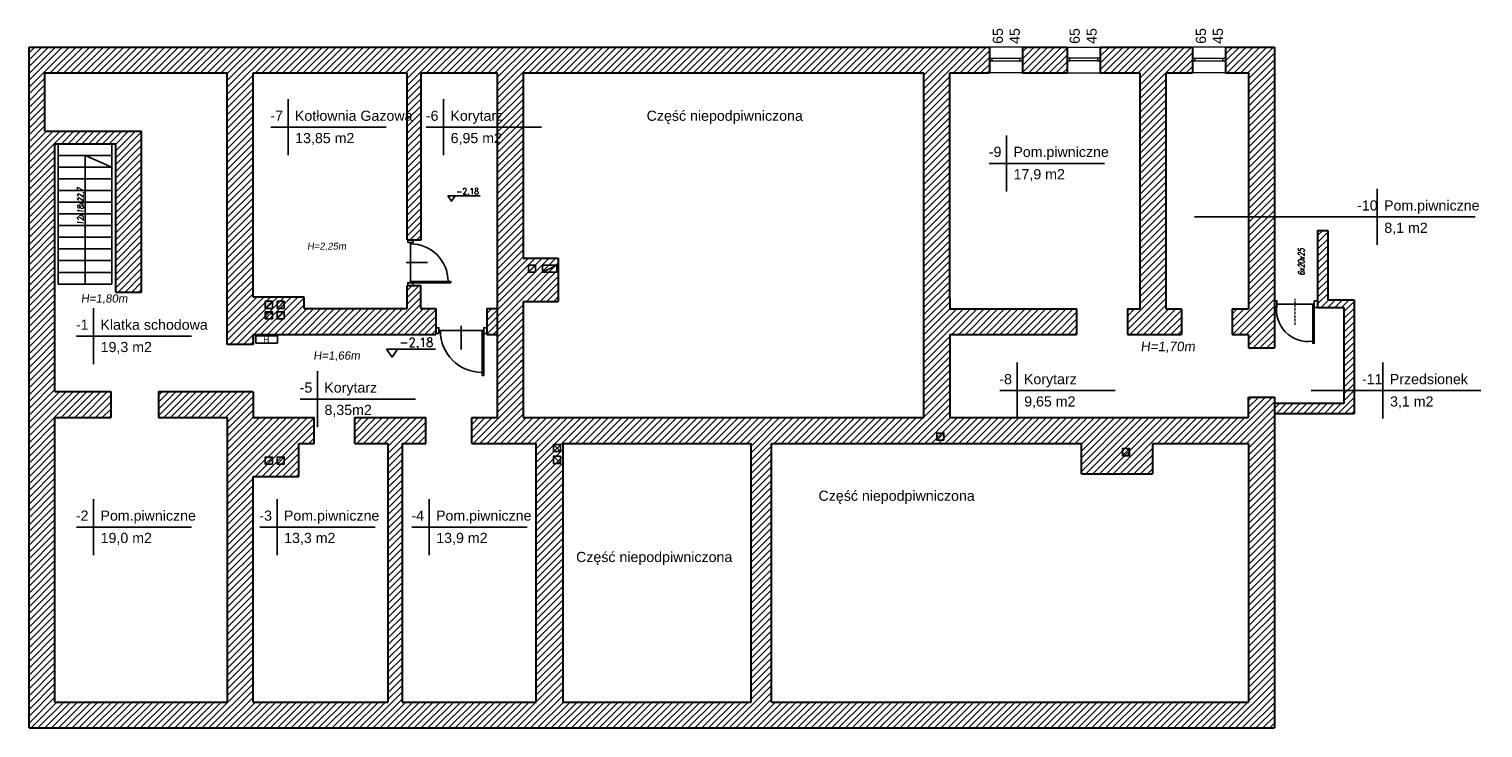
# Model space of a CAD drawing. Header units: millimetres. Extents: x -486876 to 553054, y -140324 to 834178.
# Tile 6 of 155: x -161191 to -132574, y 3726 to 17493. Entities that reach past the tile are written whole.
import ezdxf
from ezdxf.enums import TextEntityAlignment as Align

# ---------------------------------------------------------------- set-up
doc = ezdxf.new("R2010")
doc.units = ezdxf.units.MM
doc.linetypes.add('DASH2', pattern=[0.75, 0.5, -0.25])
for name, color, linetype, lineweight in [('_XREF', 252, 'DASH2', 13), ('XREF$0$0-ARKUSZ-OPIS', 8, 'Continuous', 18), ('XREF$0$okna', 8, 'Continuous', 20), ('XREF$0$ściana nośna', 8, 'Continuous', 30)]:
    doc.layers.add(name, color=color, linetype=linetype, lineweight=lineweight)
for name, color, linetype in [('XREF$0$A-BUD-OP', 8, 'Continuous'), ('XREF$0$DRZWI', 8, 'Continuous'), ('XREF$0$OPIS', 8, 'Continuous'), ('XREF$0$OPISY', 8, 'Continuous'), ('XREF$0$WIDOK', 8, 'Continuous'), ('XREF$0$WYMIARY', 9, 'Continuous'), ('XREF$0$WYPEŁNIENIA', 8, 'Continuous'), ('XREF$0$ŚCIANY', 8, 'Continuous')]:
    doc.layers.add(name, color=color, linetype=linetype)
doc.styles.add('XREF$0$APLUS', font='arial.ttf', dxfattribs={"width": 0.6})
doc.styles.add('XREF$0$KOTA', font='SIMPLEX', dxfattribs={"width": 0.9, "height": 25})
doc.styles.add('XREF$0$Simplex 0.7 Italic', font='simplex.shx', dxfattribs={"width": 0.7, "oblique": 10})
doc.styles.add('XREF$0$Standard', font='arial.ttf')
pattern_1 = [(45, (-11508.415, -17960.619), (-6.735192, 6.735192), [])]

# ---------------------------------------------------------------- blocks, each defined once
blk = doc.blocks.new('XREF$0$KOTA_R3')
at = {"layer": 'XREF$0$A-BUD-OP'}
blk.add_line((-279.4, -2136.8), (-172.7, -2136.8), dxfattribs=at)
blk.add_lwpolyline([(-279.4, -2136.8), (-267.5, -2154.3), (-255.5, -2136.8)], dxfattribs=at)
at = {"layer": 'XREF$0$A-BUD-OP', "style": 'XREF$0$KOTA', "width": 0.9}
for p, height in [((-251.3, -2131.6), 20), ((-251.3, -2153.3), 14)]:
    blk.add_attdef('KOTA', p, '', height=height, dxfattribs=at)
blk = doc.blocks.new('XREF')
at = {"layer": 'XREF$0$WYPEŁNIENIA'}
h = blk.add_hatch(dxfattribs=at)
h.set_pattern_fill('ANSI31', color=256, scale=3)
h.set_pattern_definition(pattern_1)
h.paths.add_polyline_path([(4616.6, 3318.4), (4406.6, 3318.4), (4406.6, 3827.7), (4616.6, 3827.7), (4616.6, 3878.7), (4327.7, 3878.7), (4327.7, 3988.6), (4276.7, 3988.6), (4276.7, 3878.7), (4226.6, 3878.7), (4226.6, 3827.7), (4353.6, 3827.7), (4353.6, 3318.4), (4089.6, 3318.4), (4089.6, 3827.7), (4136.6, 3827.7), (4136.6, 3878.7), (3996.3, 3878.7), (3996.3, 3827.7), (4061.6, 3827.7), (4061.6, 3318.4), (3796.6, 3318.4), (3796.6, 3418.1), (3796.6, 3762.7), (3886.6, 3762.7), (3886.6, 3827.7), (3916.3, 3827.7), (3916.3, 3878.7), (3796.6, 3878.7), (3796.6, 3930), (3610, 3930), (3610, 3879), (3745.6, 3879), (3745.6, 3318.4), (3406.4, 3318.4), (3406.4, 3879), (3516, 3879), (3516, 3930), (3406.4, 3930), (3406.4, 3988.6), (3355.4, 3988.6), (3355.4, 3267.4), (4616.6, 3267.4)])
h.paths.add_polyline_path([(5806.7, 3919.3), (5780.9, 3919.3), (5755.7, 3919.3), (5755.7, 3878.7), (5167.6, 3878.7), (5167.6, 3988.6), (5116.6, 3988.6), (5116.6, 3878.7), (4616.6, 3878.7), (4616.6, 3827.7), (4776.6, 3827.7), (4776.6, 3688), (4816.6, 3672.9), (4816.6, 3827.7), (5141.6, 3827.7), (5426.6, 3827.7), (5426.6, 3767.7), (5566.7, 3767.7), (5566.7, 3827.7), (5755.7, 3827.7), (5755.7, 3318.4), (4816.6, 3318.4), (4816.6, 3473.2), (4776.6, 3458.1), (4776.6, 3318.4), (4616.6, 3318.4), (4616.6, 3267.4), (5588.7, 3267.4), (5806.7, 3267.4)])
h.paths.add_polyline_path([(4816.6, 3602.7), (4816.6, 3672.9), (4776.6, 3688), (4776.6, 3458.1), (4816.6, 3473.2)], flags=17)
h.paths.add_polyline_path([(5417.3, 4092.7), (5167.6, 4092.7), (5167.6, 4113), (5167.6, 4557.7), (5245.6, 4557.7), (5245.6, 4608.7), (4616.6, 4608.7), (4616.6, 4557.7), (5034.7, 4557.7), (5116.6, 4557.7), (5116.6, 3988.6), (5167.6, 3988.6), (5167.6, 4042.7), (5417.3, 4042.7)])
h.paths.add_polyline_path([(5398.7, 4608.7), (5310.6, 4608.7), (5310.6, 4557.7), (5398.7, 4557.7)])
h.paths.add_polyline_path([(5645.3, 4608.7), (5463.7, 4608.7), (5463.7, 4557.7), (5541.7, 4557.7), (5541.7, 4417.7), (5541.7, 4092.7), (5517.3, 4092.7), (5517.3, 4042.7), (5623.5, 4042.7), (5623.5, 4092.7), (5592.7, 4092.7), (5592.7, 4417.7), (5592.7, 4557.7), (5645.3, 4557.7)])
h.paths.add_polyline_path([(5806.7, 4608.7), (5710.3, 4608.7), (5710.3, 4557.7), (5755.7, 4557.7), (5755.7, 4420.7), (5806.7, 4420.7)])
h.paths.add_polyline_path([(5806.7, 4420.7), (5755.7, 4420.7), (5755.7, 4306.4), (5755.7, 4092.7), (5723.5, 4092.7), (5723.5, 4042.7), (5755.7, 4042.7), (5755.7, 4015.9), (5806.7, 4015.9), (5806.7, 4158.4)])
h.paths.add_polyline_path([(5963.6, 4110.9), (5911.7, 4110.9), (5911.7, 4247.6), (5891.7, 4247.6), (5891.7, 4095.9), (5943.6, 4095.9), (5943.6, 3932), (5963.6, 3932)])
h.paths.add_polyline_path([(5963.6, 3932), (5943.6, 3932), (5943.6, 3906.2), (5806.7, 3906.2), (5806.7, 3886.2), (5963.6, 3886.2)])
h = blk.add_hatch(dxfattribs=at)
h.set_pattern_fill('ANSI31', color=256, scale=3)
h.set_pattern_definition(pattern_1)
h.paths.add_polyline_path([(4616.6, 4608.7), (3355.4, 4608.7), (3355.4, 3988.6), (3406.4, 3988.6), (3406.4, 4417.7), (3526, 4417.7), (3526, 4126), (3577, 4126), (3577, 4442.7), (3514.7, 4442.7), (3386.6, 4442.7), (3386.6, 4557.7), (3745.6, 4557.7), (3745.6, 4022.7), (3796.6, 4022.7), (3796.6, 4042.7), (4156.2, 4042.7), (4156.2, 4093.7), (4126.6, 4093.7), (4126.6, 4139), (4099.6, 4139), (4099.6, 4093.7), (3896.6, 4093.7), (3896.6, 4116.1), (3796.6, 4116.1), (3796.6, 4122.7), (3796.6, 4412.7), (3796.6, 4557.7), (4010, 4557.7), (4099.6, 4557.7), (4099.6, 4243.9), (4099.6, 4229), (4126.9, 4229), (4126.9, 4557.7), (4276.7, 4557.7), (4276.7, 4450.8), (4327.7, 4450.8), (4327.7, 4557.7), (4616.6, 4557.7)])
h.paths.add_polyline_path([(4327.7, 4450.8), (4276.7, 4450.8), (4276.7, 3988.6), (4327.7, 3988.6), (4327.7, 4107.7), (4396.7, 4107.7), (4396.7, 4192.7), (4327.7, 4192.7)], flags=17)
h.paths.add_polyline_path([(4276.7, 4093.7), (4256.2, 4093.7), (4256.2, 4042.7), (4276.7, 4042.7)], flags=17)
h.paths.add_polyline_path([(4177.7, 4452.5), (4291.7, 4452.5), (4291.7, 4493.7), (4177.7, 4493.7)], flags=25)
h.paths.add_polyline_path([(4179.9, 4408.4), (4290.8, 4408.4), (4290.8, 4449.6), (4179.9, 4449.6)], flags=25)
at = {"layer": 'XREF$0$ŚCIANY'}
h = blk.add_hatch(color=256, dxfattribs=at)
h.dxf.hatch_style = 1
h.paths.add_polyline_path([(3820.2, 4093.8), (3834.2, 4107.8), (3820.2, 4107.8)])
h.paths.add_polyline_path([(3843.6, 4093.8), (3857.6, 4093.8), (3857.6, 4107.8)])
blk.add_line((4106, 4221.1), (4106, 4223.7))
at = {"ltscale": 0.8}
blk.add_line((5846.7, 4112.6), (5846.7, 4061.2), dxfattribs=at)
at = {"layer": 'XREF$0$DRZWI'}
for p, q in [((4106, 4147), (4106, 4223.7)), ((5882, 4102.3), (5811.5, 4102.3)), ((5814.7, 4102.3), (5811.5, 4102.3)), ((4247.3, 4050), (4162, 4050)), ((4165, 4050), (4162, 4050))]:
    blk.add_line(p, q, dxfattribs=at)
at = {"layer": 'XREF$0$DRZWI', "ltscale": 0.8}
for p, q in [((4097.6, 4184), (4139.7, 4184)), ((4206.2, 4059.4), (4206.2, 4012.6))]:
    blk.add_line(p, q, dxfattribs=at)
for points in [[(4111.3, 4223.7), (4111.3, 4229), (4100.7, 4229), (4100.7, 4223.7)], [(5811.5, 4095.9), (5806.7, 4095.9), (5806.7, 4108.8), (5811.5, 4108.8)], [(4162, 4044.1), (4156.2, 4044.1), (4156.2, 4055.9), (4162, 4055.9)]]:
    blk.add_lwpolyline(points, close=True, dxfattribs=at)
at = {"layer": 'XREF$0$DRZWI'}
for points in [[(4106, 4144.3), (4106, 4147), (4185.4, 4147), (4185.4, 4144.3), (4111.3, 4144.3), (4100.7, 4144.3), (4100.7, 4139), (4111.3, 4139), (4111.3, 4144.3)], [(5885.2, 4102.3), (5882, 4102.3), (5882, 4025.3), (5885.2, 4025.3), (5885.2, 4095.9), (5885.2, 4108.8), (5891.7, 4108.8), (5891.7, 4095.9), (5885.2, 4095.9)], [(4250.3, 4050), (4247.3, 4050), (4247.3, 3961.8), (4250.3, 3961.8), (4250.3, 4044.1), (4250.3, 4055.9), (4256.2, 4055.9), (4256.2, 4044.1), (4250.3, 4044.1)]]:
    blk.add_lwpolyline(points, dxfattribs=at)
for centre, radius, start, end in [((4106, 4147), 74.1, 0, 90), ((5873.3, 4091.2), 62.8, 169.7981, 277.9702), ((4247.3, 4050), 82.4, 180, 270)]:
    blk.add_arc(centre, radius, start, end, dxfattribs=at)
at = {"layer": 'XREF$0$okna'}
for p, q in [((5310.6, 4608.7), (5245.6, 4608.7)), ((5398.7, 4608.7), (5463.7, 4608.7)), ((5710.3, 4608.7), (5645.3, 4608.7)), ((5245.6, 4586.6), (5310.6, 4586.6)), ((5245.6, 4581.6), (5310.6, 4581.6)), ((5463.7, 4586.6), (5398.7, 4586.6)), ((5463.7, 4581.6), (5398.7, 4581.6)), ((5645.3, 4586.6), (5710.3, 4586.6)), ((5645.3, 4581.6), (5710.3, 4581.6)), ((5310.6, 4557.7), (5245.6, 4557.7)), ((5398.7, 4557.7), (5463.7, 4557.7)), ((5710.3, 4557.7), (5645.3, 4557.7))]:
    blk.add_line(p, q, dxfattribs=at)
for points in [[(5250.6, 4581.6), (5245.6, 4581.6), (5245.6, 4586.6), (5250.6, 4586.6)], [(5310.6, 4581.6), (5305.6, 4581.6), (5305.6, 4586.6), (5310.6, 4586.6)], [(5398.7, 4581.6), (5403.7, 4581.6), (5403.7, 4586.6), (5398.7, 4586.6)], [(5458.7, 4581.6), (5463.7, 4581.6), (5463.7, 4586.6), (5458.7, 4586.6)], [(5650.3, 4581.6), (5645.3, 4581.6), (5645.3, 4586.6), (5650.3, 4586.6)], [(5710.3, 4581.6), (5705.3, 4581.6), (5705.3, 4586.6), (5710.3, 4586.6)]]:
    blk.add_lwpolyline(points, close=True, dxfattribs=at)
at = {"layer": 'XREF$0$OPIS'}
for p, q in [((3865.1, 4505.9), (3865.1, 4395.6)), ((4171.2, 4505.9), (4171.2, 4395.6)), ((3831.3, 4450.8), (4058, 4450.8)), ((4137.3, 4450.8), (4364.1, 4450.8)), ((5279.2, 4434.7), (5279.2, 4324.4)), ((5245.4, 4379.6), (5472.1, 4379.6)), ((6008.9, 4329.2), (6008.9, 4218.9)), ((5649.4, 4274.1), (6201.8, 4274.1)), ((3482.3, 4094.3), (3482.3, 3984)), ((3448.5, 4039.1), (3675.2, 4039.1)), ((5300, 3987.1), (5300, 3876.8)), ((6020.2, 3987.1), (6020.2, 3876.8)), ((3922.9, 3970.5), (3922.9, 3860.2)), ((5266.2, 3932), (5492.9, 3932)), ((5878.8, 3932), (6213.1, 3932)), ((3889.1, 3915.3), (4115.8, 3915.3)), ((3482.3, 3718.2), (3482.3, 3607.9)), ((3843.5, 3718.2), (3843.5, 3607.9)), ((4142.8, 3718.2), (4142.8, 3607.9)), ((3448.5, 3663), (3675.2, 3663)), ((3809.6, 3663), (4036.4, 3663)), ((4109, 3663), (4335.7, 3663))]:
    blk.add_line(p, q, dxfattribs=at)
at = {"layer": 'XREF$0$WIDOK'}
for p, q in [((3412.7, 4417.7), (3412.7, 4141.9)), ((3518.4, 4417.7), (3518.4, 4141.9)), ((5755.7, 4420.5), (5755.7, 4306.4)), ((5806.7, 4420.5), (5806.7, 4306.4)), ((3412.7, 4394.9), (3518.4, 4394.9)), ((3465.6, 4141.9), (3465.6, 4394.9)), ((3465.6, 4394.9), (3518.4, 4371.9)), ((3412.7, 4371.9), (3518.4, 4371.9)), ((3412.7, 4348.9), (3518.4, 4348.9)), ((3412.7, 4325.9), (3518.4, 4325.9)), ((3412.7, 4302.9), (3518.4, 4302.9)), ((3412.7, 4279.9), (3518.4, 4279.9)), ((3412.7, 4256.9), (3518.4, 4256.9)), ((3412.7, 4233.9), (3518.4, 4233.9)), ((3412.7, 4210.9), (3518.4, 4210.9)), ((3412.7, 4187.9), (3518.4, 4187.9)), ((3412.7, 4164.9), (3518.4, 4164.9)), ((3412.7, 4141.9), (3518.4, 4141.9))]:
    blk.add_line(p, q, dxfattribs=at)
at = {"layer": 'XREF$0$WYMIARY', "color": 6}
blk.add_lwpolyline([(3844.3, 4025.4), (3801.8, 4025.4), (3801.8, 4039.6), (3844.3, 4039.6)], close=True, dxfattribs=at)
at = {"layer": 'XREF$0$ściana nośna'}
for p, q in [((3355.4, 4608.7), (5245.6, 4608.7)), ((3355.4, 3267.4), (3355.4, 4608.7)), ((5245.6, 4608.7), (5245.6, 4557.7)), ((5310.6, 4608.7), (5398.7, 4608.7)), ((5310.6, 4608.7), (5310.6, 4557.7)), ((5398.7, 4608.7), (5398.7, 4557.7)), ((5463.7, 4608.7), (5645.3, 4608.7)), ((5463.7, 4608.7), (5463.7, 4557.7)), ((5645.3, 4608.7), (5645.3, 4557.7)), ((5710.3, 4608.7), (5806.7, 4608.7)), ((5710.3, 4608.7), (5710.3, 4557.7)), ((5806.7, 4608.7), (5806.7, 4158.4)), ((3386.6, 4557.7), (3745.6, 4557.7)), ((3386.6, 4442.7), (3386.6, 4557.7)), ((3745.6, 4022.7), (3745.6, 4557.7)), ((3796.6, 4557.7), (4010, 4557.7)), ((3796.6, 4400.5), (3796.6, 4557.7)), ((4010, 4557.7), (4099.6, 4557.7)), ((4099.6, 4243.9), (4099.6, 4557.7)), ((4126.9, 4557.7), (4276.7, 4557.7)), ((4126.9, 4229), (4126.9, 4557.7)), ((4276.7, 4557.7), (4276.7, 3878.7)), ((4327.7, 4557.7), (5034.7, 4557.7)), ((4327.7, 4557.7), (4327.7, 4192.7)), ((5034.7, 4557.7), (5116.6, 4557.7)), ((5116.6, 3878.7), (5116.6, 4557.7)), ((5167.6, 4557.7), (5245.6, 4557.7)), ((5167.6, 4113), (5167.6, 4557.7)), ((5310.6, 4557.7), (5398.7, 4557.7)), ((5463.7, 4557.7), (5541.7, 4557.7)), ((5541.7, 4557.7), (5541.7, 4417.7)), ((5592.7, 4557.7), (5645.3, 4557.7)), ((5592.7, 4557.7), (5592.7, 4417.7)), ((5710.3, 4557.7), (5755.7, 4557.7)), ((5755.7, 4557.7), (5755.7, 4092.7)), ((3386.6, 4442.7), (3514.7, 4442.7)), ((3514.7, 4442.7), (3577, 4442.7)), ((3577, 4126), (3577, 4442.7)), ((3526, 4417.7), (3406.4, 4417.7)), ((3406.4, 3930), (3406.4, 4417.7)), ((3526, 4126), (3526, 4417.7)), ((3796.6, 4122.7), (3796.6, 4412.7)), ((5541.7, 4417.7), (5541.7, 4092.7)), ((5592.7, 4417.7), (5592.7, 4092.7)), ((4099.6, 4229), (4099.6, 4243.9)), ((5891.7, 4247.6), (5891.7, 4095.9)), ((5891.7, 4247.6), (5911.7, 4247.6)), ((5911.7, 4247.6), (5911.7, 4110.9)), ((4099.6, 4229), (4126.9, 4229)), ((4327.7, 4192.7), (4396.7, 4192.7)), ((4396.7, 4192.7), (4396.7, 4107.7)), ((5806.7, 4158.4), (5806.7, 4015.9)), ((3526, 4126), (3577, 4126)), ((3796.6, 4116.1), (3796.6, 4122.7)), ((4099.6, 4093.7), (4099.6, 4139)), ((4099.6, 4139), (4126.6, 4139)), ((4126.6, 4093.7), (4126.6, 4139)), ((3896.6, 4116.1), (3796.6, 4116.1)), ((3896.6, 4093.7), (3896.6, 4116.1)), ((3896.6, 4093.7), (4099.6, 4093.7)), ((4126.6, 4093.7), (4156.2, 4093.7)), ((4156.2, 4093.7), (4156.2, 4042.7)), ((4256.2, 4093.7), (4256.2, 4042.7)), ((4256.2, 4093.7), (4276.7, 4093.7)), ((4327.7, 4107.7), (4396.7, 4107.7)), ((4327.7, 4107.7), (4327.7, 3878.7)), ((5167.6, 4113), (5167.6, 4092.7)), ((5167.6, 4092.7), (5417.3, 4092.7)), ((5417.3, 4092.7), (5417.3, 4042.7)), ((5517.3, 4092.7), (5541.7, 4092.7)), ((5517.3, 4092.7), (5517.3, 4042.7)), ((5592.7, 4092.7), (5623.5, 4092.7)), ((5623.5, 4092.7), (5623.5, 4042.7)), ((5723.5, 4092.7), (5755.7, 4092.7)), ((5723.5, 4092.7), (5723.5, 4042.7)), ((5891.7, 4095.9), (5943.6, 4095.9)), ((5911.7, 4110.9), (5963.6, 4110.9)), ((5943.6, 4095.9), (5943.6, 3906.2)), ((5963.6, 4110.9), (5963.6, 3886.2)), ((3796.6, 4032.7), (3796.6, 4042.7)), ((3796.6, 4042.7), (3796.6, 4022.7)), ((3796.6, 4042.7), (4156.2, 4042.7)), ((4256.2, 4042.7), (4276.7, 4042.7)), ((5167.6, 4042.7), (5417.3, 4042.7)), ((5167.6, 4042.7), (5167.6, 3878.7)), ((5517.3, 4042.7), (5623.5, 4042.7)), ((5723.5, 4042.7), (5755.7, 4042.7)), ((5755.7, 4042.7), (5755.7, 4015.9)), ((3796.6, 4022.7), (3745.6, 4022.7)), ((5755.7, 4015.9), (5806.7, 4015.9)), ((3406.4, 3930), (3516, 3930)), ((3516, 3930), (3516, 3879)), ((3610, 3930), (3796.6, 3930)), ((3610, 3930), (3610, 3879)), ((3796.6, 3929.7), (3796.6, 3878.7)), ((5755.7, 3878.7), (5755.7, 3919.3)), ((5755.7, 3919.3), (5806.7, 3919.3)), ((5780.9, 3919.3), (5806.7, 3919.3)), ((5806.7, 3919.3), (5806.7, 3267.4)), ((5943.6, 3906.2), (5806.7, 3906.2)), ((3406.4, 3318.4), (3406.4, 3879)), ((3406.4, 3879), (3516, 3879)), ((3610, 3879), (3745.6, 3879)), ((3745.6, 3879), (3745.6, 3318.4)), ((3796.6, 3878.7), (3916.3, 3878.7)), ((3886.6, 3878.7), (3916.3, 3878.7)), ((3916.3, 3827.7), (3916.3, 3878.7)), ((3996.3, 3878.7), (4016.6, 3878.7)), ((3996.3, 3878.7), (4136.6, 3878.7)), ((3996.3, 3827.7), (3996.3, 3878.7)), ((4136.6, 3827.7), (4136.6, 3878.7)), ((4226.6, 3878.7), (4276.7, 3878.7)), ((4226.6, 3827.7), (4226.6, 3878.7)), ((4327.7, 3878.7), (5116.6, 3878.7)), ((5167.6, 3878.7), (5755.7, 3878.7)), ((5963.6, 3886.2), (5806.7, 3886.2)), ((3886.6, 3827.7), (3916.3, 3827.7)), ((3886.6, 3762.7), (3886.6, 3827.7)), ((3996.3, 3827.7), (4061.6, 3827.7)), ((4061.6, 3827.7), (4061.6, 3318.4)), ((4089.6, 3827.7), (4136.6, 3827.7)), ((4089.6, 3827.7), (4089.6, 3318.4)), ((4226.6, 3827.7), (4353.6, 3827.7)), ((4353.6, 3318.4), (4353.6, 3827.7)), ((4406.6, 3827.7), (4776.6, 3827.7)), ((4406.6, 3318.4), (4406.6, 3827.7)), ((4776.6, 3318.4), (4776.6, 3827.7)), ((4816.6, 3827.7), (5141.6, 3827.7)), ((4816.6, 3602.7), (4816.6, 3827.7)), ((5141.6, 3827.7), (5426.6, 3827.7)), ((5426.6, 3767.7), (5426.6, 3827.7)), ((5566.7, 3827.7), (5755.7, 3827.7)), ((5566.7, 3827.7), (5566.7, 3767.7)), ((5755.7, 3827.7), (5755.7, 3318.4)), ((3796.6, 3762.7), (3886.6, 3762.7)), ((3796.6, 3418.1), (3796.6, 3762.7)), ((5426.6, 3767.7), (5566.7, 3767.7)), ((4816.6, 3318.4), (4816.6, 3602.7)), ((3796.6, 3318.4), (3796.6, 3418.1)), ((3406.4, 3318.4), (3745.6, 3318.4)), ((3796.6, 3318.4), (4061.6, 3318.4)), ((4089.6, 3318.4), (4353.6, 3318.4)), ((4406.6, 3318.4), (4776.6, 3318.4)), ((4816.6, 3318.4), (5755.7, 3318.4)), ((3355.4, 3267.4), (5588.7, 3267.4)), ((5588.7, 3267.4), (5806.7, 3267.4))]:
    blk.add_line(p, q, dxfattribs=at)
at = {"layer": 'XREF$0$ŚCIANY'}
for p, q in [((4338.1, 4165.3), (4352.1, 4179.3)), ((4366.3, 4165.3), (4394.3, 4179.3)), ((3820.2, 4093.8), (3834.2, 4107.8)), ((3843.6, 4093.8), (3857.6, 4107.8)), ((3822.3, 4075.1), (3832.2, 4085)), ((3843.6, 4073.1), (3857.6, 4087.1)), ((5142.2, 3834.3), (5156.2, 3848.3)), ((4401.5, 3812), (4387.5, 3826)), ((5509.7, 3805.8), (5519.6, 3815.7)), ((3820.2, 3787.1), (3834.2, 3801.1)), ((3843.6, 3787.1), (3857.6, 3801.1)), ((4401.5, 3788.6), (4387.5, 3802.6))]:
    blk.add_line(p, q, dxfattribs=at)
for points in [[(4352.1, 4165.3), (4352.1, 4179.3), (4338.1, 4179.3), (4338.1, 4165.3)], [(4394.3, 4165.3), (4394.3, 4179.3), (4366.3, 4179.3), (4366.3, 4165.3)], [(3834.2, 4093.8), (3834.2, 4107.8), (3820.2, 4107.8), (3820.2, 4093.8)], [(3857.6, 4093.8), (3857.6, 4107.8), (3843.6, 4107.8), (3843.6, 4093.8)], [(3834.2, 4073.1), (3834.2, 4087.1), (3820.2, 4087.1), (3820.2, 4073.1)], [(3857.6, 4073.1), (3857.6, 4087.1), (3843.6, 4087.1), (3843.6, 4073.1)], [(5156.2, 3834.3), (5156.2, 3848.3), (5142.2, 3848.3), (5142.2, 3834.3)], [(4401.5, 3826), (4387.5, 3826), (4387.5, 3812), (4401.5, 3812)], [(5521.6, 3803.7), (5521.6, 3817.7), (5507.6, 3817.7), (5507.6, 3803.7)], [(3834.2, 3787.1), (3834.2, 3801.1), (3820.2, 3801.1), (3820.2, 3787.1)], [(3857.6, 3787.1), (3857.6, 3801.1), (3843.6, 3801.1), (3843.6, 3787.1)], [(4401.5, 3802.6), (4387.5, 3802.6), (4387.5, 3788.6), (4401.5, 3788.6)]]:
    blk.add_lwpolyline(points, close=True, dxfattribs=at)
for centre in [(3827.2, 4080.1), (5514.6, 3810.7)]:
    blk.add_circle(centre, 7, dxfattribs=at)
at = {"layer": 'XREF$0$OPISY'}
ref = blk.add_blockref('XREF$0$KOTA_R3', (4347.1, 5597.5), dxfattribs=dict(at, xscale=0.6000000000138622, yscale=0.6000000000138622, zscale=0.6000000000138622))
ref.add_attrib('KOTA', '-2,18', (4196.3, 4318.6), dxfattribs={"layer": 'XREF$0$A-BUD-OP', "height": 12, "rotation": 0.0003, "style": 'XREF$0$KOTA', "width": 0.9})
ref = blk.add_blockref('XREF$0$KOTA_R3', (4310.6, 5936.7), dxfattribs=dict(at, xscale=0.9000000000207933, yscale=0.9000000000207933, zscale=0.9000000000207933))
ref.add_attrib('KOTA', '-2,18', (4084.4, 4018.2), dxfattribs={"layer": 'XREF$0$A-BUD-OP', "height": 18, "rotation": 0.0003, "style": 'XREF$0$KOTA', "width": 0.9})
at = {"style": 'XREF$0$APLUS'}
blk.add_attdef('70', text='', height=12.9, rotation=90, dxfattribs=at).set_placement((5846.7, 4087), align=Align.BOTTOM_CENTER)
blk.add_attdef('165', text='', height=12.9, rotation=90, dxfattribs=at).set_placement((5850.3, 4086.9), align=Align.TOP_CENTER)
at = {"layer": 'XREF$0$0-ARKUSZ-OPIS', "style": 'XREF$0$Simplex 0.7 Italic', "oblique": 10, "width": 0.7}
for s, p in [('12x18x22,7', (3462.7, 4258)), ('6x20x25', (5865.7, 4158.7))]:
    blk.add_text(s, height=12, rotation=90, dxfattribs=at).set_placement(p)
at = {"layer": 'XREF$0$DRZWI', "style": 'XREF$0$APLUS'}
for tag, height, p in [('90', 10.6, (3968.1, 17970.8)), ('90', 10.6, (4273.7, 17907.6)), ('90', 10.6, (4647.1, 17907.6)), ('90', 10.6, (4995.7, 17907.6)), ('90', 10.6, (5345, 17907.6)), ('90', 8.24, (3625.9, 17450.5)), ('90', 8.24, (4282.6, 17436.6)), ('90', 8.24, (4577.8, 17436.6)), ('90', 8.24, (5003.1, 17436.6)), ('90', 8.24, (5301, 17436.6)), ('90', 8.24, (5625.6, 17351)), ('110', 12.9, (3772.7, 10725)), ('100', 12.9, (3763.8, 10003.4)), ('90', 10.6, (3383.4, 9922)), ('83', 10.6, (4118.7, 4184))]:
    blk.add_attdef(tag, text='', height=height, dxfattribs=at).set_placement(p, align=Align.BOTTOM_CENTER)
for tag, height, p in [('200', 10.6, (3968, 17967.9)), ('200', 10.6, (4273.6, 17904.7)), ('200', 10.6, (4647, 17904.7)), ('200', 10.6, (4995.6, 17904.7)), ('200', 10.6, (5344.9, 17904.7)), ('200', 8.24, (3625.9, 17448.3)), ('200', 8.24, (4282.6, 17434.4)), ('200', 8.24, (4577.8, 17434.4)), ('200', 8.24, (5003.1, 17434.4)), ('200', 8.24, (5301, 17434.4)), ('200', 8.24, (5625.6, 17348.7)), ('210', 12.9, (3772.6, 10721.5)), ('200', 12.9, (3763.8, 9999.8)), ('200', 10.6, (3383.3, 9919.1)), ('178', 10.6, (4118.6, 4181.1))]:
    blk.add_attdef(tag, text='', height=height, dxfattribs=at).set_placement(p, align=Align.TOP_CENTER)
for tag, height, p in [('100', 12.9, (4040.5, 17776.3)), ('96', 10.6, (4202, 17787.4)), ('100', 12.9, (4599.3, 17777)), ('100', 12.9, (4948, 17777)), ('100', 12.9, (5297.4, 17777)), ('100', 10.6, (5719.8, 17787.4)), ('100', 12.9, (3575.6, 17557.2)), ('100', 12.9, (3932.3, 17557.2)), ('100', 12.9, (4215.6, 17557.2)), ('100', 12.9, (4630.2, 17557.2)), ('100', 12.9, (4954.9, 17557.2)), ('100', 12.9, (5353.3, 17557.2)), ('100', 12.9, (5612.4, 17557.2)), ('90', 11.8, (4712.9, 10187.3)), ('90', 11.8, (4933.8, 10129.1)), ('90', 11.8, (5359.8, 10117.2)), ('120', 13.5, (3472.1, 9987.9)), ('90', 11.8, (4206.2, 4035.8))]:
    blk.add_attdef(tag, text='', height=height, rotation=90, dxfattribs=at).set_placement(p, align=Align.BOTTOM_CENTER)
for tag, height, p in [('210', 12.9, (4044.1, 17776.2)), ('205', 10.6, (4204.9, 17787.3)), ('210', 12.9, (4602.9, 17776.8)), ('210', 12.9, (4951.5, 17776.8)), ('210', 12.9, (5301, 17776.8)), ('210', 10.6, (5722.6, 17787.3)), ('210', 12.9, (3579.2, 17557)), ('210', 12.9, (3935.9, 17557)), ('210', 12.9, (4219.1, 17557)), ('210', 12.9, (4633.7, 17557)), ('210', 12.9, (4958.4, 17557)), ('210', 12.9, (5356.8, 17557)), ('210', 12.9, (5615.9, 17557)), ('200', 11.8, (4716.1, 10187.1)), ('200', 11.8, (4937, 10129)), ('200', 11.8, (5363, 10117.1)), ('210', 13.5, (3475.8, 9987.9)), ('170', 11.8, (4209.4, 4035.7))]:
    blk.add_attdef(tag, text='', height=height, rotation=90, dxfattribs=at).set_placement(p, align=Align.TOP_CENTER)
at = {"layer": 'XREF$0$OPIS', "char_height": 20, "rotation": 90, "style": 'XREF$0$Standard'}
for insert, attachment_point in [((5252.2, 4613.1), 1), ((5457.1, 4613.1), 7), ((5651.9, 4613.1), 1)]:
    blk.add_mtext_dynamic_manual_height_columns('\\pxqc;65\\P45', width=34.678, gutter_width=12.5, heights=[0], dxfattribs=dict(at, insert=insert, attachment_point=attachment_point))
at = {"layer": 'XREF$0$OPIS', "char_height": 20, "attachment_point": 1, "style": 'XREF$0$Standard'}
for s, width, insert in [('-7', 198.013, (3830.4, 4483.4)), ('Kotłownia Gazowa', 234.381, (3878.7, 4483.4)), ('-6', 198.013, (4136.4, 4483.4)), ('Korytarz', 234.381, (4184.7, 4483.4)), ('Część niepodpiwniczona', 390.177, (4571, 4483.4)), ('13,85 m2', 198.013, (3879.2, 4439.4)), ('6,95 m2', 198.013, (4185.2, 4439.4)), ('-9', 198.013, (5244.5, 4412.2)), ('Pom.piwniczne', 234.381, (5292.8, 4412.2)), ('17,9 m2', 198.013, (5293.3, 4368.2)), ('-10', 198.013, (5969.5, 4306.7)), ('Pom.piwniczne', 234.381, (6022.5, 4306.7)), ('8,1 m2', 198.013, (6023, 4262.7)), ('-1', 198.013, (3447.5, 4071.8)), ('Klatka schodowa', 234.381, (3495.9, 4071.8)), ('19,3 m2', 198.013, (3496.3, 4027.8)), ('-8', 198.013, (5265.2, 3964.6)), ('Korytarz', 234.381, (5313.6, 3964.6)), ('-11', 198.013, (5978.9, 3964.6)), ('Przedsionek ', 234.381, (6033.8, 3964.6)), ('-5', 198.013, (3888.1, 3947.9)), ('Korytarz', 234.381, (3936.5, 3947.9)), ('9,65 m2', 198.013, (5314.1, 3920.6)), ('3,1 m2', 198.013, (6034.3, 3920.6)), ('8,35m2', 198.013, (3936.9, 3903.9)), ('Część niepodpiwniczona', 390.177, (4909.3, 3734.8)), ('-2', 198.013, (3447.5, 3695.7)), ('Pom.piwniczne', 234.381, (3495.9, 3695.7)), ('-3', 198.013, (3808.7, 3695.7)), ('Pom.piwniczne', 234.381, (3857, 3695.7)), ('-4', 198.013, (4108, 3695.7)), ('Pom.piwniczne', 234.381, (4156.4, 3695.7)), ('19,0 m2', 198.013, (3496.3, 3651.7)), ('13,3 m2', 198.013, (3857.5, 3651.7)), ('13,9 m2', 198.013, (4156.9, 3651.7)), ('Część niepodpiwniczona', 390.177, (4432.1, 3614.2))]:
    blk.add_mtext_dynamic_manual_height_columns(s, width=width, gutter_width=12.5, heights=[0], dxfattribs=dict(at, insert=insert))
at = {"layer": 'XREF$0$OPIS', "ltscale": 1.2, "attachment_point": 1, "style": 'XREF$0$Standard'}
for s, insert, char_height, width in [('{\\Q7;H=2,25m}', (3902.8, 4223.1), 13.44, 367.721), ('{\\Q7;H=1,80m}', (3457.4, 4121.5), 16.128, 441.266), ('{\\Q7;H=1,66m}', (3914.9, 4009.1), 16.128, 441.266), ('{\\Q7;H=1,70m}', (5543.1, 4028.4), 18.816, 514.81)]:
    blk.add_mtext(s, dxfattribs=dict(at, insert=insert, char_height=char_height, width=width))
at = {"layer": 'XREF$0$OPIS', "color": 6, "insert": (3828.1, 4026.7), "char_height": 11.5, "attachment_point": 1, "rotation": 180, "style": 'XREF$0$Standard'}
blk.add_mtext_dynamic_manual_height_columns('H', width=198.013, gutter_width=12.5, heights=[0], dxfattribs=at)

msp = doc.modelspace()

# ---------------------------------------------------------------- block references
at = {"layer": '_XREF', "xscale": 10, "yscale": 10, "zscale": 10}
msp.add_blockref('XREF', (-194744.7507, -28948.20066), dxfattribs=at)

doc.saveas('drawing.dxf')
